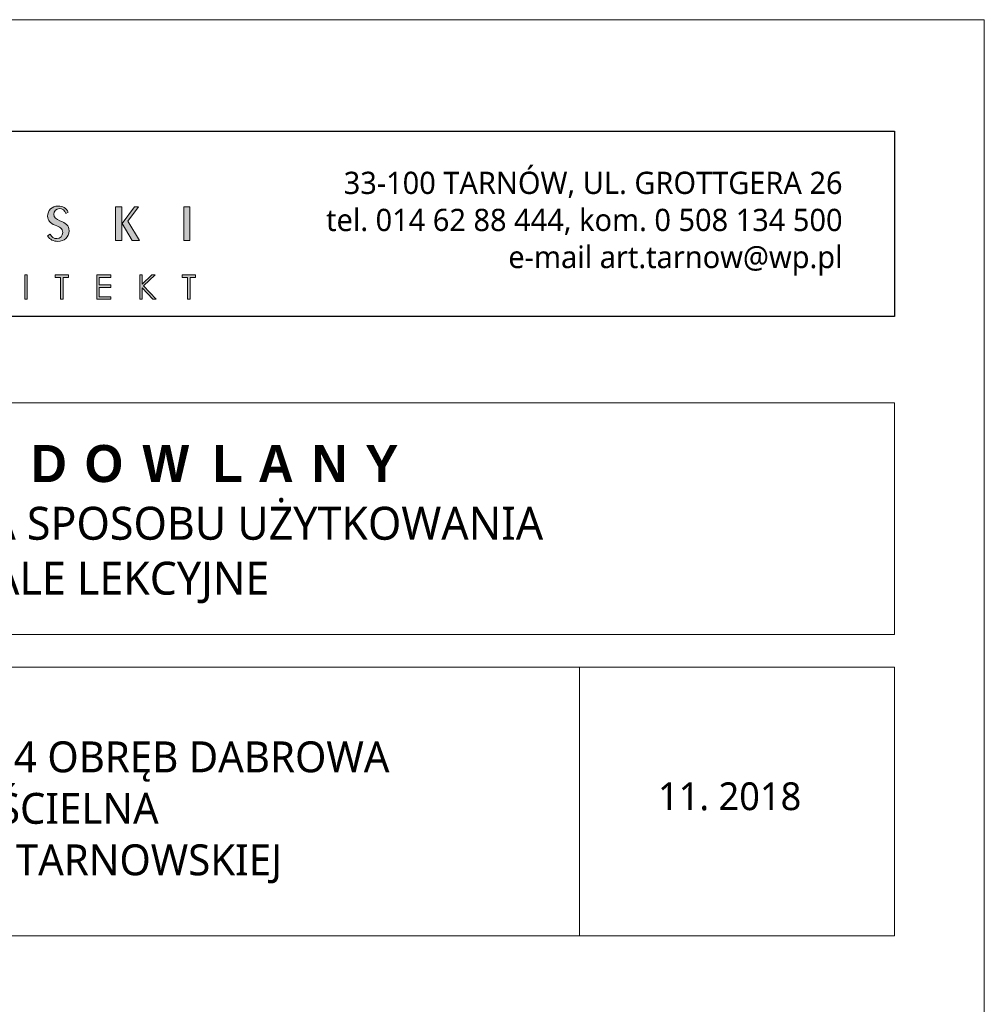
# Model space of a CAD drawing. Header units: millimetres. Extents: x 80301 to 146489, y -78581 to -28273.
# Tile 55 of 135: x 105334 to 105934, y -62246 to -61634. Entities that reach past the tile are written whole.
import ezdxf

# ---------------------------------------------------------------- set-up
doc = ezdxf.new("R2010")
doc.units = ezdxf.units.MM
doc.layers.add('opis..KF', color=250, linetype='Continuous', lineweight=15)
doc.layers.add('wymiar..KF', color=12, linetype='Continuous', lineweight=5)
doc.styles.add('ARCH', font='segoeuil.ttf')

# ---------------------------------------------------------------- blocks, each defined once
blk = doc.blocks.new('A$C3E4B4AA6')
at = {"layer": 'opis..KF', "lineweight": 0}
h = blk.add_hatch(color=256, dxfattribs=at)
h.dxf.hatch_style = 1
edge = h.paths.add_edge_path()
edge.add_spline(control_points=[(487.4, 46.07), (487.4, 49.21), (485.45, 50.31), (482.45, 51.6), (482.45, 51.6), (480.41, 52.48), (479.16, 53.28), (479.16, 55.04), (479.16, 55.04), (479.16, 56.87), (480.41, 58.11), (482.16, 58.11), (482.16, 58.11), (483.79, 58.11), (485.04, 57.18), (485.67, 55.45), (485.67, 55.45), (485.67, 55.45), (486.86, 56.26), (486.86, 56.26), (486.86, 56.26), (485.94, 58.33), (483.99, 59.5), (481.48, 59.5), (481.48, 59.5), (478.07, 59.5), (475.8, 57.18), (475.8, 54.09), (475.8, 54.09), (475.8, 51.63), (477.12, 50.31), (479.82, 49.19), (479.82, 49.19), (482.28, 48.19), (483.96, 47.53), (483.96, 45.22), (483.96, 45.22), (483.96, 43.32), (482.65, 41.91), (480.68, 41.91), (480.68, 41.91), (479.29, 41.91), (477.95, 42.76), (477.12, 44.34), (477.12, 44.34), (477.12, 44.34), (475.78, 43.39), (475.78, 43.39), (475.78, 43.39), (477.12, 41.35), (478.9, 40.44), (481.38, 40.44), (481.38, 40.44), (484.84, 40.44), (487.4, 42.78), (487.4, 46.07)], knot_values=[0, 0, 0, 0, 0.066667, 0.066667, 0.066667, 0.066767, 0.133333, 0.133333, 0.133333, 0.133433, 0.2, 0.2, 0.2, 0.2001, 0.266667, 0.266667, 0.266667, 0.266767, 0.333333, 0.333333, 0.333333, 0.333433, 0.4, 0.4, 0.4, 0.4001, 0.466667, 0.466667, 0.466667, 0.466767, 0.533333, 0.533333, 0.533333, 0.533433, 0.6, 0.6, 0.6, 0.6001, 0.666667, 0.666667, 0.666667, 0.666767, 0.733333, 0.733333, 0.733333, 0.733433, 0.8, 0.8, 0.8, 0.8001, 0.866667, 0.866667, 0.866667, 0.866767, 1, 1, 1, 1], degree=3, periodic=0)
h = blk.add_hatch(color=256, dxfattribs=at)
h.dxf.hatch_style = 1
edge = h.paths.add_edge_path()
edge.add_spline(control_points=[(525.43, 40.88), (525.43, 40.88), (519.17, 51.29), (519.17, 51.29), (519.17, 51.29), (519.17, 51.29), (524.87, 59.11), (524.87, 59.11), (524.87, 59.11), (524.87, 59.11), (522.77, 59.11), (522.77, 59.11), (522.77, 59.11), (522.77, 59.11), (516.05, 50.02), (516.05, 50.02), (516.05, 50.02), (516.05, 50.02), (521.43, 40.88), (521.43, 40.88), (521.43, 40.88), (521.43, 40.88), (525.43, 40.88), (525.43, 40.88)], knot_values=[0, 0, 0, 0, 0.142857, 0.142857, 0.142857, 0.142957, 0.285714, 0.285714, 0.285714, 0.285814, 0.428571, 0.428571, 0.428571, 0.428671, 0.571429, 0.571429, 0.571429, 0.571529, 0.714286, 0.714286, 0.714286, 0.714386, 1, 1, 1, 1], degree=3, periodic=0)
edge = h.paths.add_edge_path()
edge.add_spline(control_points=[(515.85, 40.88), (515.85, 40.88), (515.85, 59.11), (515.85, 59.11), (515.85, 59.11), (515.85, 59.11), (512.47, 59.11), (512.47, 59.11), (512.47, 59.11), (512.47, 59.11), (512.47, 40.88), (512.47, 40.88), (512.47, 40.88), (512.47, 40.88), (515.85, 40.88), (515.85, 40.88)], knot_values=[0, 0, 0, 0, 0.2, 0.2, 0.2, 0.2001, 0.4, 0.4, 0.4, 0.4001, 0.6, 0.6, 0.6, 0.6001, 1, 1, 1, 1], degree=3, periodic=0)
h = blk.add_hatch(color=256, dxfattribs=at)
h.dxf.hatch_style = 1
edge = h.paths.add_edge_path()
edge.add_spline(control_points=[(552.64, 40.88), (552.64, 40.88), (552.64, 59.11), (552.64, 59.11), (552.64, 59.11), (552.64, 59.11), (549.3, 59.11), (549.3, 59.11), (549.3, 59.11), (549.3, 59.11), (549.3, 40.88), (549.3, 40.88), (549.3, 40.88), (549.3, 40.88), (552.64, 40.88), (552.64, 40.88)], knot_values=[0, 0, 0, 0, 0.2, 0.2, 0.2, 0.2001, 0.4, 0.4, 0.4, 0.4001, 0.6, 0.6, 0.6, 0.6001, 1, 1, 1, 1], degree=3, periodic=0)
h = blk.add_hatch(color=256, dxfattribs=at)
h.dxf.hatch_style = 1
edge = h.paths.add_edge_path()
edge.add_spline(control_points=[(463.51, 22.31), (463.51, 22.31), (464.83, 22.31), (464.83, 22.31), (464.83, 22.31), (464.83, 22.31), (464.83, 9.18), (464.83, 9.18), (464.83, 9.18), (464.83, 9.18), (463.51, 9.18), (463.51, 9.18), (463.51, 9.18), (463.51, 9.18), (463.51, 22.31), (463.51, 22.31)], knot_values=[0, 0, 0, 0, 0.2, 0.2, 0.2, 0.2001, 0.4, 0.4, 0.4, 0.4001, 0.6, 0.6, 0.6, 0.6001, 1, 1, 1, 1], degree=3, periodic=0)
h = blk.add_hatch(color=256, dxfattribs=at)
h.dxf.hatch_style = 1
edge = h.paths.add_edge_path()
edge.add_spline(control_points=[(479.91, 21.03), (479.91, 21.03), (479.91, 22.31), (479.91, 22.31), (479.91, 22.31), (479.91, 22.31), (487.09, 22.31), (487.09, 22.31), (487.09, 22.31), (487.09, 22.31), (487.09, 21.03), (487.09, 21.03), (487.09, 21.03), (487.09, 21.03), (484.17, 21.03), (484.17, 21.03), (484.17, 21.03), (484.17, 21.03), (484.17, 9.18), (484.17, 9.18), (484.17, 9.18), (484.17, 9.18), (482.83, 9.18), (482.83, 9.18), (482.83, 9.18), (482.83, 9.18), (482.83, 21.03), (482.83, 21.03), (482.83, 21.03), (482.83, 21.03), (479.91, 21.03), (479.91, 21.03)], knot_values=[0, 0, 0, 0, 0.111111, 0.111111, 0.111111, 0.111211, 0.222222, 0.222222, 0.222222, 0.222322, 0.333333, 0.333333, 0.333333, 0.333433, 0.444444, 0.444444, 0.444444, 0.444544, 0.555556, 0.555556, 0.555556, 0.555656, 0.666667, 0.666667, 0.666667, 0.666767, 0.777778, 0.777778, 0.777778, 0.777878, 1, 1, 1, 1], degree=3, periodic=0)
h = blk.add_hatch(color=256, dxfattribs=at)
h.dxf.hatch_style = 1
edge = h.paths.add_edge_path()
edge.add_spline(control_points=[(502.38, 22.31), (502.38, 22.31), (509.9, 22.31), (509.9, 22.31), (509.9, 22.31), (509.9, 22.31), (509.9, 21.03), (509.9, 21.03), (509.9, 21.03), (509.9, 21.03), (503.7, 21.03), (503.7, 21.03), (503.7, 21.03), (503.7, 21.03), (503.7, 16.92), (503.7, 16.92), (503.7, 16.92), (503.7, 16.92), (509.84, 16.92), (509.84, 16.92), (509.84, 16.92), (509.84, 16.92), (509.84, 15.64), (509.84, 15.64), (509.84, 15.64), (509.84, 15.64), (503.7, 15.64), (503.7, 15.64), (503.7, 15.64), (503.7, 15.64), (503.7, 10.46), (503.7, 10.46), (503.7, 10.46), (503.7, 10.46), (509.84, 10.46), (509.84, 10.46), (509.84, 10.46), (509.84, 10.46), (509.84, 9.18), (509.84, 9.18), (509.84, 9.18), (509.84, 9.18), (502.38, 9.18), (502.38, 9.18), (502.38, 9.18), (502.38, 9.18), (502.38, 22.31), (502.38, 22.31)], knot_values=[0, 0, 0, 0, 0.076923, 0.076923, 0.076923, 0.077023, 0.153846, 0.153846, 0.153846, 0.153946, 0.230769, 0.230769, 0.230769, 0.230869, 0.307692, 0.307692, 0.307692, 0.307792, 0.384615, 0.384615, 0.384615, 0.384715, 0.461538, 0.461538, 0.461538, 0.461638, 0.538462, 0.538462, 0.538462, 0.538562, 0.615385, 0.615385, 0.615385, 0.615485, 0.692308, 0.692308, 0.692308, 0.692408, 0.769231, 0.769231, 0.769231, 0.769331, 0.846154, 0.846154, 0.846154, 0.846254, 1, 1, 1, 1], degree=3, periodic=0)
h = blk.add_hatch(color=256, dxfattribs=at)
h.dxf.hatch_style = 1
edge = h.paths.add_edge_path()
edge.add_spline(control_points=[(525.54, 22.31), (525.54, 22.31), (526.88, 22.31), (526.88, 22.31), (526.88, 22.31), (526.88, 22.31), (526.88, 17.39), (526.88, 17.39), (526.88, 17.39), (526.88, 17.39), (532.14, 22.31), (532.14, 22.31), (532.14, 22.31), (532.14, 22.31), (533.91, 22.31), (533.91, 22.31), (533.91, 22.31), (533.91, 22.31), (527.58, 16.42), (527.58, 16.42), (527.58, 16.42), (527.58, 16.42), (534.4, 9.18), (534.4, 9.18), (534.4, 9.18), (534.4, 9.18), (532.65, 9.18), (532.65, 9.18), (532.65, 9.18), (532.65, 9.18), (526.88, 15.32), (526.88, 15.32), (526.88, 15.32), (526.88, 15.32), (526.88, 9.18), (526.88, 9.18), (526.88, 9.18), (526.88, 9.18), (525.54, 9.18), (525.54, 9.18), (525.54, 9.18), (525.54, 9.18), (525.54, 22.31), (525.54, 22.31)], knot_values=[0, 0, 0, 0, 0.083333, 0.083333, 0.083333, 0.083433, 0.166667, 0.166667, 0.166667, 0.166767, 0.25, 0.25, 0.25, 0.2501, 0.333333, 0.333333, 0.333333, 0.333433, 0.416667, 0.416667, 0.416667, 0.416767, 0.5, 0.5, 0.5, 0.5001, 0.583333, 0.583333, 0.583333, 0.583433, 0.666667, 0.666667, 0.666667, 0.666767, 0.75, 0.75, 0.75, 0.7501, 0.833333, 0.833333, 0.833333, 0.833433, 1, 1, 1, 1], degree=3, periodic=0)
h = blk.add_hatch(color=256, dxfattribs=at)
h.dxf.hatch_style = 1
edge = h.paths.add_edge_path()
edge.add_spline(control_points=[(548.42, 21.03), (548.42, 21.03), (548.42, 22.31), (548.42, 22.31), (548.42, 22.31), (548.42, 22.31), (555.61, 22.31), (555.61, 22.31), (555.61, 22.31), (555.61, 22.31), (555.61, 21.03), (555.61, 21.03), (555.61, 21.03), (555.61, 21.03), (552.68, 21.03), (552.68, 21.03), (552.68, 21.03), (552.68, 21.03), (552.68, 9.18), (552.68, 9.18), (552.68, 9.18), (552.68, 9.18), (551.35, 9.18), (551.35, 9.18), (551.35, 9.18), (551.35, 9.18), (551.35, 21.03), (551.35, 21.03), (551.35, 21.03), (551.35, 21.03), (548.42, 21.03), (548.42, 21.03)], knot_values=[0, 0, 0, 0, 0.111111, 0.111111, 0.111111, 0.111211, 0.222222, 0.222222, 0.222222, 0.222322, 0.333333, 0.333333, 0.333333, 0.333433, 0.444444, 0.444444, 0.444444, 0.444544, 0.555556, 0.555556, 0.555556, 0.555656, 0.666667, 0.666667, 0.666667, 0.666767, 0.777778, 0.777778, 0.777778, 0.777878, 1, 1, 1, 1], degree=3, periodic=0)
at = {"layer": 'opis..KF', "lineweight": 30}
blk.add_lwpolyline([(0, 100), (933, 100), (933, 0), (0, 0)], close=True, dxfattribs=at)
at = {"layer": 'opis..KF', "lineweight": 0}
for points, knots in [([(487.4, 46.07), (487.4, 49.21), (485.45, 50.31), (482.45, 51.6), (482.45, 51.6), (480.41, 52.48), (479.16, 53.28), (479.16, 55.04), (479.16, 55.04), (479.16, 56.87), (480.41, 58.11), (482.16, 58.11), (482.16, 58.11), (483.79, 58.11), (485.04, 57.18), (485.67, 55.45), (485.67, 55.45), (485.67, 55.45), (486.86, 56.26), (486.86, 56.26), (486.86, 56.26), (485.94, 58.33), (483.99, 59.5), (481.48, 59.5), (481.48, 59.5), (478.07, 59.5), (475.8, 57.18), (475.8, 54.09), (475.8, 54.09), (475.8, 51.63), (477.12, 50.31), (479.82, 49.19), (479.82, 49.19), (482.28, 48.19), (483.96, 47.53), (483.96, 45.22), (483.96, 45.22), (483.96, 43.32), (482.65, 41.91), (480.68, 41.91), (480.68, 41.91), (479.29, 41.91), (477.95, 42.76), (477.12, 44.34), (477.12, 44.34), (477.12, 44.34), (475.78, 43.39), (475.78, 43.39), (475.78, 43.39), (477.12, 41.35), (478.9, 40.44), (481.38, 40.44), (481.38, 40.44), (484.84, 40.44), (487.4, 42.78), (487.4, 46.07)], [0, 0, 0, 0, 0.066667, 0.066667, 0.066667, 0.066667, 0.133333, 0.133333, 0.133333, 0.133333, 0.2, 0.2, 0.2, 0.2, 0.266667, 0.266667, 0.266667, 0.266667, 0.333333, 0.333333, 0.333333, 0.333333, 0.4, 0.4, 0.4, 0.4, 0.466667, 0.466667, 0.466667, 0.466667, 0.533333, 0.533333, 0.533333, 0.533333, 0.6, 0.6, 0.6, 0.6, 0.666667, 0.666667, 0.666667, 0.666667, 0.733333, 0.733333, 0.733333, 0.733333, 0.8, 0.8, 0.8, 0.8, 0.866667, 0.866667, 0.866667, 0.866667, 1, 1, 1, 1]), ([(515.85, 40.88), (515.85, 40.88), (515.85, 59.11), (515.85, 59.11), (515.85, 59.11), (515.85, 59.11), (512.47, 59.11), (512.47, 59.11), (512.47, 59.11), (512.47, 59.11), (512.47, 40.88), (512.47, 40.88), (512.47, 40.88), (512.47, 40.88), (515.85, 40.88), (515.85, 40.88)], [0, 0, 0, 0, 0.2, 0.2, 0.2, 0.2, 0.4, 0.4, 0.4, 0.4, 0.6, 0.6, 0.6, 0.6, 1, 1, 1, 1]), ([(525.43, 40.88), (525.43, 40.88), (519.17, 51.29), (519.17, 51.29), (519.17, 51.29), (519.17, 51.29), (524.87, 59.11), (524.87, 59.11), (524.87, 59.11), (524.87, 59.11), (522.77, 59.11), (522.77, 59.11), (522.77, 59.11), (522.77, 59.11), (516.05, 50.02), (516.05, 50.02), (516.05, 50.02), (516.05, 50.02), (521.43, 40.88), (521.43, 40.88), (521.43, 40.88), (521.43, 40.88), (525.43, 40.88), (525.43, 40.88)], [0, 0, 0, 0, 0.142857, 0.142857, 0.142857, 0.142857, 0.285714, 0.285714, 0.285714, 0.285714, 0.428571, 0.428571, 0.428571, 0.428571, 0.571429, 0.571429, 0.571429, 0.571429, 0.714286, 0.714286, 0.714286, 0.714286, 1, 1, 1, 1]), ([(552.64, 40.88), (552.64, 40.88), (552.64, 59.11), (552.64, 59.11), (552.64, 59.11), (552.64, 59.11), (549.3, 59.11), (549.3, 59.11), (549.3, 59.11), (549.3, 59.11), (549.3, 40.88), (549.3, 40.88), (549.3, 40.88), (549.3, 40.88), (552.64, 40.88), (552.64, 40.88)], [0, 0, 0, 0, 0.2, 0.2, 0.2, 0.2, 0.4, 0.4, 0.4, 0.4, 0.6, 0.6, 0.6, 0.6, 1, 1, 1, 1]), ([(463.51, 22.31), (463.51, 22.31), (464.83, 22.31), (464.83, 22.31), (464.83, 22.31), (464.83, 22.31), (464.83, 9.18), (464.83, 9.18), (464.83, 9.18), (464.83, 9.18), (463.51, 9.18), (463.51, 9.18), (463.51, 9.18), (463.51, 9.18), (463.51, 22.31), (463.51, 22.31)], [0, 0, 0, 0, 0.2, 0.2, 0.2, 0.2, 0.4, 0.4, 0.4, 0.4, 0.6, 0.6, 0.6, 0.6, 1, 1, 1, 1]), ([(479.91, 21.03), (479.91, 21.03), (479.91, 22.31), (479.91, 22.31), (479.91, 22.31), (479.91, 22.31), (487.09, 22.31), (487.09, 22.31), (487.09, 22.31), (487.09, 22.31), (487.09, 21.03), (487.09, 21.03), (487.09, 21.03), (487.09, 21.03), (484.17, 21.03), (484.17, 21.03), (484.17, 21.03), (484.17, 21.03), (484.17, 9.18), (484.17, 9.18), (484.17, 9.18), (484.17, 9.18), (482.83, 9.18), (482.83, 9.18), (482.83, 9.18), (482.83, 9.18), (482.83, 21.03), (482.83, 21.03), (482.83, 21.03), (482.83, 21.03), (479.91, 21.03), (479.91, 21.03)], [0, 0, 0, 0, 0.111111, 0.111111, 0.111111, 0.111111, 0.222222, 0.222222, 0.222222, 0.222222, 0.333333, 0.333333, 0.333333, 0.333333, 0.444444, 0.444444, 0.444444, 0.444444, 0.555556, 0.555556, 0.555556, 0.555556, 0.666667, 0.666667, 0.666667, 0.666667, 0.777778, 0.777778, 0.777778, 0.777778, 1, 1, 1, 1]), ([(502.38, 22.31), (502.38, 22.31), (509.9, 22.31), (509.9, 22.31), (509.9, 22.31), (509.9, 22.31), (509.9, 21.03), (509.9, 21.03), (509.9, 21.03), (509.9, 21.03), (503.7, 21.03), (503.7, 21.03), (503.7, 21.03), (503.7, 21.03), (503.7, 16.92), (503.7, 16.92), (503.7, 16.92), (503.7, 16.92), (509.84, 16.92), (509.84, 16.92), (509.84, 16.92), (509.84, 16.92), (509.84, 15.64), (509.84, 15.64), (509.84, 15.64), (509.84, 15.64), (503.7, 15.64), (503.7, 15.64), (503.7, 15.64), (503.7, 15.64), (503.7, 10.46), (503.7, 10.46), (503.7, 10.46), (503.7, 10.46), (509.84, 10.46), (509.84, 10.46), (509.84, 10.46), (509.84, 10.46), (509.84, 9.18), (509.84, 9.18), (509.84, 9.18), (509.84, 9.18), (502.38, 9.18), (502.38, 9.18), (502.38, 9.18), (502.38, 9.18), (502.38, 22.31), (502.38, 22.31)], [0, 0, 0, 0, 0.076923, 0.076923, 0.076923, 0.076923, 0.153846, 0.153846, 0.153846, 0.153846, 0.230769, 0.230769, 0.230769, 0.230769, 0.307692, 0.307692, 0.307692, 0.307692, 0.384615, 0.384615, 0.384615, 0.384615, 0.461538, 0.461538, 0.461538, 0.461538, 0.538462, 0.538462, 0.538462, 0.538462, 0.615385, 0.615385, 0.615385, 0.615385, 0.692308, 0.692308, 0.692308, 0.692308, 0.769231, 0.769231, 0.769231, 0.769231, 0.846154, 0.846154, 0.846154, 0.846154, 1, 1, 1, 1]), ([(525.54, 22.31), (525.54, 22.31), (526.88, 22.31), (526.88, 22.31), (526.88, 22.31), (526.88, 22.31), (526.88, 17.39), (526.88, 17.39), (526.88, 17.39), (526.88, 17.39), (532.14, 22.31), (532.14, 22.31), (532.14, 22.31), (532.14, 22.31), (533.91, 22.31), (533.91, 22.31), (533.91, 22.31), (533.91, 22.31), (527.58, 16.42), (527.58, 16.42), (527.58, 16.42), (527.58, 16.42), (534.4, 9.18), (534.4, 9.18), (534.4, 9.18), (534.4, 9.18), (532.65, 9.18), (532.65, 9.18), (532.65, 9.18), (532.65, 9.18), (526.88, 15.32), (526.88, 15.32), (526.88, 15.32), (526.88, 15.32), (526.88, 9.18), (526.88, 9.18), (526.88, 9.18), (526.88, 9.18), (525.54, 9.18), (525.54, 9.18), (525.54, 9.18), (525.54, 9.18), (525.54, 22.31), (525.54, 22.31)], [0, 0, 0, 0, 0.083333, 0.083333, 0.083333, 0.083333, 0.166667, 0.166667, 0.166667, 0.166667, 0.25, 0.25, 0.25, 0.25, 0.333333, 0.333333, 0.333333, 0.333333, 0.416667, 0.416667, 0.416667, 0.416667, 0.5, 0.5, 0.5, 0.5, 0.583333, 0.583333, 0.583333, 0.583333, 0.666667, 0.666667, 0.666667, 0.666667, 0.75, 0.75, 0.75, 0.75, 0.833333, 0.833333, 0.833333, 0.833333, 1, 1, 1, 1]), ([(548.42, 21.03), (548.42, 21.03), (548.42, 22.31), (548.42, 22.31), (548.42, 22.31), (548.42, 22.31), (555.61, 22.31), (555.61, 22.31), (555.61, 22.31), (555.61, 22.31), (555.61, 21.03), (555.61, 21.03), (555.61, 21.03), (555.61, 21.03), (552.68, 21.03), (552.68, 21.03), (552.68, 21.03), (552.68, 21.03), (552.68, 9.18), (552.68, 9.18), (552.68, 9.18), (552.68, 9.18), (551.35, 9.18), (551.35, 9.18), (551.35, 9.18), (551.35, 9.18), (551.35, 21.03), (551.35, 21.03), (551.35, 21.03), (551.35, 21.03), (548.42, 21.03), (548.42, 21.03)], [0, 0, 0, 0, 0.111111, 0.111111, 0.111111, 0.111111, 0.222222, 0.222222, 0.222222, 0.222222, 0.333333, 0.333333, 0.333333, 0.333333, 0.444444, 0.444444, 0.444444, 0.444444, 0.555556, 0.555556, 0.555556, 0.555556, 0.666667, 0.666667, 0.666667, 0.666667, 0.777778, 0.777778, 0.777778, 0.777778, 1, 1, 1, 1])]:
    blk.add_open_spline(points, degree=3, knots=knots, dxfattribs=at)
at = {"layer": 'opis..KF', "insert": (905, 50), "char_height": 12, "width": 336.0963, "attachment_point": 6, "style": 'ARCH'}
blk.add_mtext('33-100 TARNÓW, UL. GROTTGERA 26\\Ptel. 014 62 88 444, kom. 0 508 134 500\\Pe-mail art.tarnow@wp.pl', dxfattribs=at)

msp = doc.modelspace()

# ---------------------------------------------------------------- linework, layer by layer
at = {"layer": 'opis..KF'}
for points in [[(105877.71, -61872.51), (104801.79, -61872.51), (104801.79, -62016.51), (105877.71, -62016.51)], [(104997.63, -62036.75), (105877.71, -62036.75), (105877.71, -62203.79), (104997.63, -62203.79)], [(105877.71, -62036.75), (105681.87, -62036.75), (105681.87, -62203.79), (105877.71, -62203.79)]]:
    msp.add_lwpolyline(points, close=True, dxfattribs=at)
at = {"layer": 'wymiar..KF', "linetype": 'ByBlock'}
msp.add_lwpolyline([(104733.62, -61634.28), (105933.62, -61634.28), (105933.62, -62834.28), (104733.62, -62834.28)], close=True, dxfattribs=at)

# ---------------------------------------------------------------- block references
at = {"layer": 'opis..KF', "xscale": 1.152, "yscale": 1.152, "zscale": 1.152}
msp.add_blockref('A$C3E4B4AA6', (104802.89, -61818.66), dxfattribs=at)

# ---------------------------------------------------------------- texts
at = {"layer": 'opis..KF', "attachment_point": 5, "style": 'ARCH'}
for s, insert, char_height, width in [('\\A1;{\\fCentury Gothic|b1|i0|c238|p34;\\T1.5;PROJEKT BUDOWLANY\\P\\fSegoe UI Light|b0|i0|c238|p34;\\H0.88889x;\\T1;PRZEBUDOWA ORAZ ZMIANA SPOSOBU UŻYTKOWANIA \\PSTRYCHU NA SALE LEKCYJNE}', (105311.09, -61947.88), 23.04, 1164.3627), ('\\A1;DZ. NR 799/6, 799/14 OBRĘB DABROWA\\PUL. KOŚCIELNA \\PW DĄBROWIE TARNOWSKIEJ', (105330.29, -62127.43), 19.2, 1169.4432), ('\\A1;11. 2018', (105775.23, -62117.13), 17.28, 184.32)]:
    msp.add_mtext(s, dxfattribs=dict(at, insert=insert, char_height=char_height, width=width))

doc.saveas('drawing.dxf')
